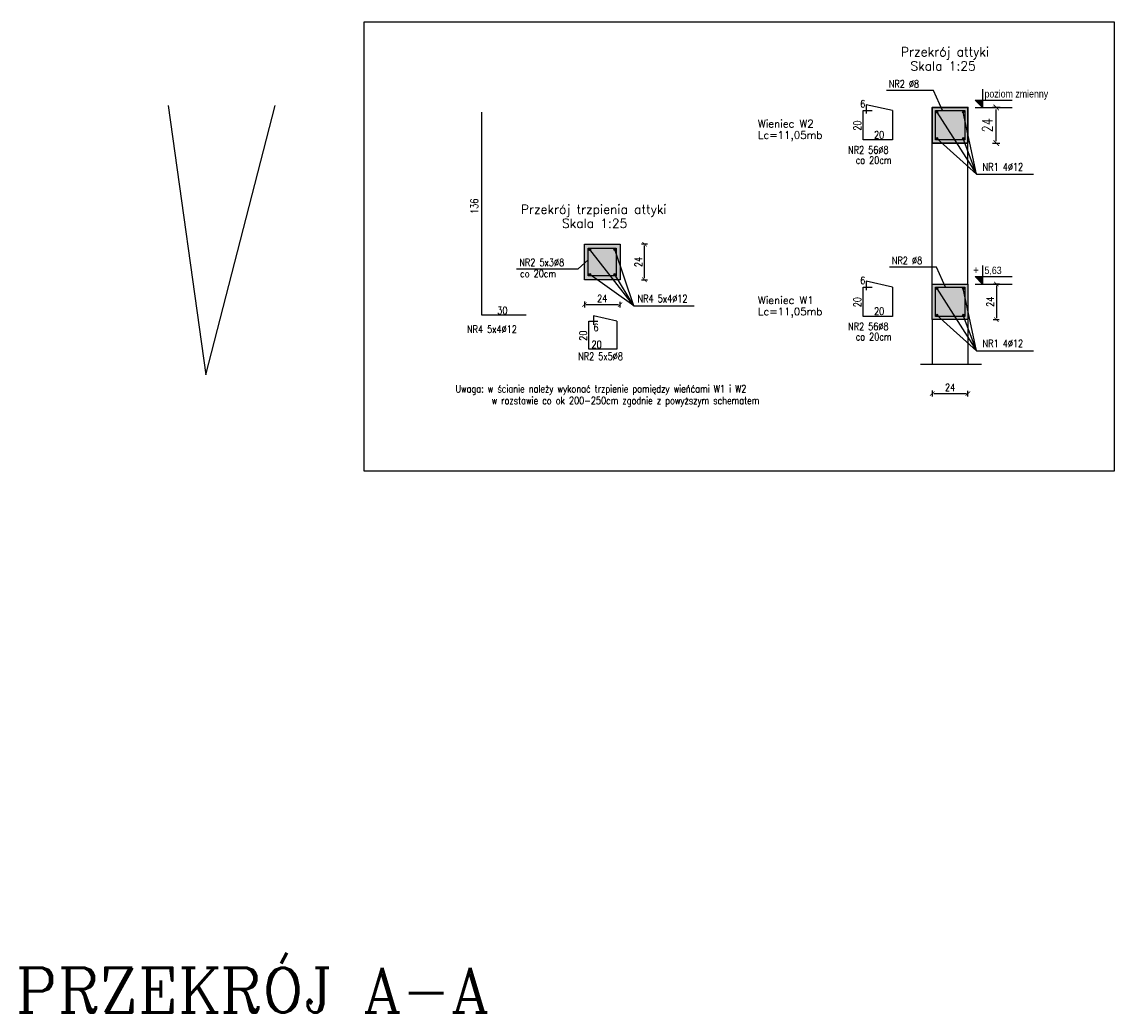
# Model space of a CAD drawing. Header units: millimetres. Extents: x -13852 to 21557, y -10038 to 8820.
# Tile 14 of 42: x 7282 to 8018, y -9154 to -8486. Entities that reach past the tile are written whole.
import ezdxf
from ezdxf.enums import TextEntityAlignment as Align
from ezdxf.lldxf.tags import DXFTag

# ---------------------------------------------------------------- set-up
doc = ezdxf.new("R2010")
doc.units = ezdxf.units.MM
for name, color, linetype in [('1', 2, 'Continuous'), ('2', 6, 'DASH'), ('3', 4, 'Continuous'), ('5', 251, 'Continuous'), ('6', 3, 'Continuous'), ('BET-SLD', 254, 'Continuous'), ('DIM', 243, 'Continuous'), ('OPI', 52, 'Continuous')]:
    doc.layers.add(name, color=color, linetype=linetype)
doc.layers.add('A-konstrukcja-żelbet', color=130, linetype='Continuous', lineweight=30)
doc.styles.add('MSE-025', font='romans.shx', dxfattribs={"width": 0.8, "height": 5})
doc.styles.add('NAGLOWKI', font='COMPLEX.shx')
doc.styles.get("Standard").update_dxf_attribs({"font": 'arial.ttf'})
doc.styles.add('TXT5', font='COMPLEX.shx', dxfattribs={"height": 25})
doc.styles.add('ZELB-50', font='romans.shx', dxfattribs={"width": 0.79, "height": 7})
tags = doc.linetypes.add('DASH', pattern=[15, 10, -5]).pattern_tags.tags
tags[6:7] = [DXFTag(74, 4), DXFTag(75, 0), DXFTag(340, '0'), DXFTag(46, 0.0), DXFTag(50, 0.0), DXFTag(44, 0.0), DXFTag(45, 0.0)]
tags[4:5] = [DXFTag(74, 4), DXFTag(75, 0), DXFTag(340, '0'), DXFTag(46, 0.0), DXFTag(50, 0.0), DXFTag(44, 0.0), DXFTag(45, 0.0)]
doc.dimstyles.new('MSE-025', dxfattribs={"dimtxt": 5, "dimasz": 1, "dimexe": 0.75, "dimexo": 7.5, "dimgap": 0.7, "dimtad": 0, "dimdec": 0, "dimdsep": 46, "dimtxsty": 'MSE-025', "dimblk": 'T1', "dimcen": -0.225, "dimse1": 1, "dimse2": 1, "dimclrd": 243, "dimclre": 242, "dimclrt": 52, "dimadec": 0, "dimazin": 2, "dimtfac": 0.3333, "dimtdec": 0, "dimtix": 1, "dimtmove": 2, "dimatfit": 3, "dimldrblk": 'strzalka', "dimfxl": 0, "dimtvp": 0.8333, "dimtolj": 1, "dimarcsym": 0})
doc.dimstyles.new('ZELB-50', dxfattribs={"dimscale": 5, "dimtxt": 100, "dimasz": 0.25, "dimexe": 1.25, "dimexo": 0.625, "dimgap": 0.5, "dimtad": 1, "dimdec": 1, "dimrnd": 0.5, "dimdsep": 46, "dimtxsty": 'ZELB-50', "dimblk": 'T1', "dimcen": 10, "dimse1": 1, "dimse2": 1, "dimclrd": 243, "dimclre": 242, "dimclrt": 52, "dimadec": 0, "dimazin": 0, "dimtfac": 0.3333, "dimtdec": 1, "dimtix": 1, "dimtmove": 2, "dimatfit": 3, "dimldrblk": 'NONE', "dimfxl": 0, "dimtvp": 0.8333, "dimtolj": 1, "dimtzin": 12, "dimarcsym": 0})

# ---------------------------------------------------------------- blocks, each defined once
blk = doc.blocks.new('kota ____')
blk.add_hatch(color=4).paths.add_polyline_path([(0, 20), (-19.7, 20), (0, 0)])
at = {"color": 4}
blk.add_line((-19.7, 0), (79.8, 0), dxfattribs=at)
blk.add_lwpolyline([(0, 49.6), (0, 0), (-19.7, 20), (79.8, 20)], dxfattribs=at)
at = {"color": 4, "width": 0.85}
blk.add_attdef('ZNAK', text='', height=20, dxfattribs=at).set_placement((-9.8, 26.9), align=Align.RIGHT)
blk.add_attdef('RZEDNA', (5.5, 26.9), '', height=20, dxfattribs=at)
blk = doc.blocks.new('T1')
at = {"color": 243}
blk.add_line((0, -2.04), (0, 1.96), dxfattribs=at)
at = {"color": 243, "const_width": 0.5}
blk.add_lwpolyline([(-1.5, -1.44), (1.5, 1.44)], dxfattribs=at)
blk = doc.blocks.new('*D3191')
at = {"layer": '6', "color": 243, "lineweight": -2, "ltscale": 1.4}
blk.add_line((7938.74, -8664.02), (7938.74, -8686.02), dxfattribs=at)
at = {"layer": 'Defpoints', "color": 0}
for p in [(7919.59, -8663.02), (7919.59, -8687.02), (7938.74, -8687.02)]:
    blk.add_point(p, dxfattribs=at)
at = {"layer": '6', "color": 243, "linetype": 'ByBlock', "lineweight": -2}
for p, rotation in [((7938.74, -8663.02), 90), ((7938.74, -8687.02), 270)]:
    blk.add_blockref('T1', p, dxfattribs=dict(at, rotation=rotation))
at = {"layer": '6', "color": 52, "lineweight": -3, "ltscale": 1.4, "insert": (7934.57, -8675.02), "char_height": 5, "attachment_point": 5, "rotation": 90, "style": 'MSE-025'}
blk.add_mtext('\\A1;24', dxfattribs=at)
blk = doc.blocks.new('strzalka')
at = {"color": 243}
blk.add_line((0, -0.97), (0, 0.97), dxfattribs=at)
blk.add_lwpolyline([(-2, 0, 0.733, 0, 0), (0, 0, 0, 0, 0)], format="xyseb", dxfattribs=at)
blk = doc.blocks.new('*D3192')
at = {"layer": '6', "color": 243, "lineweight": -2, "ltscale": 1.4}
blk.add_line((7896.59, -8736.83), (7918.59, -8736.83), dxfattribs=at)
at = {"layer": 'Defpoints', "color": 0}
for p in [(7895.59, -8704.91), (7919.59, -8704.91), (7919.59, -8736.83)]:
    blk.add_point(p, dxfattribs=at)
at = {"layer": '6', "color": 243, "linetype": 'ByBlock', "lineweight": -2, "rotation": 180}
blk.add_blockref('T1', (7895.59, -8736.83), dxfattribs=at)
at = {"layer": '6', "color": 243, "linetype": 'ByBlock', "lineweight": -2}
blk.add_blockref('T1', (7919.59, -8736.83), dxfattribs=at)
at = {"layer": '6', "color": 52, "lineweight": -3, "ltscale": 1.4, "insert": (7907.59, -8732.67), "char_height": 5, "attachment_point": 5, "style": 'MSE-025'}
blk.add_mtext('\\A1;24', dxfattribs=at)
blk = doc.blocks.new('*D3193')
at = {"layer": 'BET-SLD', "color": 243, "lineweight": -2, "ltscale": 1.4}
blk.add_line((7662.3, -8676.89), (7684.3, -8676.89), dxfattribs=at)
at = {"layer": 'Defpoints', "color": 0}
for p in [(7661.3, -8660.18), (7685.3, -8660.18), (7685.3, -8676.89)]:
    blk.add_point(p, dxfattribs=at)
at = {"layer": 'BET-SLD', "color": 243, "linetype": 'ByBlock', "lineweight": -2, "rotation": 180}
blk.add_blockref('T1', (7661.3, -8676.89), dxfattribs=at)
at = {"layer": 'BET-SLD', "color": 243, "linetype": 'ByBlock', "lineweight": -2}
blk.add_blockref('T1', (7685.3, -8676.89), dxfattribs=at)
at = {"layer": 'BET-SLD', "color": 52, "lineweight": -3, "ltscale": 1.4, "insert": (7673.3, -8672.72), "char_height": 5, "attachment_point": 5, "style": 'MSE-025'}
blk.add_mtext('\\A1;24', dxfattribs=at)
blk = doc.blocks.new('*D3194')
at = {"layer": 'BET-SLD', "color": 243, "lineweight": -2, "ltscale": 1.4}
blk.add_line((7701.81, -8659.18), (7701.81, -8637.18), dxfattribs=at)
at = {"layer": 'Defpoints', "color": 0}
for p in [(7685.3, -8636.18), (7701.81, -8636.18), (7685.3, -8660.18)]:
    blk.add_point(p, dxfattribs=at)
at = {"layer": 'BET-SLD', "color": 243, "linetype": 'ByBlock', "lineweight": -2}
for p, rotation in [((7701.81, -8636.18), 90), ((7701.81, -8660.18), 270)]:
    blk.add_blockref('T1', p, dxfattribs=dict(at, rotation=rotation))
at = {"layer": 'BET-SLD', "color": 52, "lineweight": -3, "ltscale": 1.4, "insert": (7697.65, -8648.18), "char_height": 5, "attachment_point": 5, "rotation": 90, "style": 'MSE-025'}
blk.add_mtext('\\A1;24', dxfattribs=at)
blk = doc.blocks.new('*D3196')
at = {"layer": 'Defpoints', "color": 0}
for p in [(7919.59, -8544.11), (7938.68, -8544.11), (7919.59, -8568.11)]:
    blk.add_point(p, dxfattribs=at)
at = {"layer": 'DIM', "color": 243, "lineweight": -2}
blk.add_line((7938.68, -8566.86), (7938.68, -8545.36), dxfattribs=at)
at = {"layer": 'DIM', "color": 243, "linetype": 'ByBlock', "lineweight": -2, "xscale": 1.25, "yscale": 1.25, "zscale": 1.25}
for p, rotation in [((7938.68, -8544.11), 90), ((7938.68, -8568.11), 270)]:
    blk.add_blockref('T1', p, dxfattribs=dict(at, rotation=rotation))
at = {"layer": 'DIM', "color": 52, "ltscale": 1.4, "insert": (7932.68, -8556.11), "char_height": 7, "attachment_point": 5, "rotation": 90, "style": 'ZELB-50'}
blk.add_mtext('\\A1;24', dxfattribs=at)
blk = doc.blocks.new('_NONE')
at = {"color": 0, "linetype": 'ByBlock'}
blk.add_circle((0, 0), 0.25, dxfattribs=at)

msp = doc.modelspace()

# ---------------------------------------------------------------- hatches: boundary and pattern name
at = {"layer": '6', "lineweight": -3, "ltscale": 1.4}
h = msp.add_hatch(color=256, dxfattribs=at)
h.dxf.hatch_style = 1
edge = h.paths.add_edge_path()
edge.add_arc((7898.691, -8547.207), 0.6, 0, 360)
h = msp.add_hatch(color=256, dxfattribs=at)
h.dxf.hatch_style = 1
edge = h.paths.add_edge_path()
edge.add_arc((7916.491, -8547.207), 0.6, 0, 360)
h = msp.add_hatch(color=256, dxfattribs=at)
h.dxf.hatch_style = 1
edge = h.paths.add_edge_path()
edge.add_arc((7898.691, -8565.007), 0.6, 0, 360)
h = msp.add_hatch(color=256, dxfattribs=at)
h.dxf.hatch_style = 1
edge = h.paths.add_edge_path()
edge.add_arc((7916.491, -8565.007), 0.6, 0, 360)
h = msp.add_hatch(color=256, dxfattribs=at)
h.dxf.hatch_style = 1
edge = h.paths.add_edge_path()
edge.add_arc((7664.899, -8639.78), 0.6, 0, 360)
h = msp.add_hatch(color=256, dxfattribs=at)
h.dxf.hatch_style = 1
edge = h.paths.add_edge_path()
edge.add_arc((7681.699, -8639.78), 0.6, 0, 360)
h = msp.add_hatch(color=256, dxfattribs=at)
h.dxf.hatch_style = 1
edge = h.paths.add_edge_path()
edge.add_arc((7664.899, -8656.58), 0.6, 0, 360)
h = msp.add_hatch(color=256, dxfattribs=at)
h.dxf.hatch_style = 1
edge = h.paths.add_edge_path()
edge.add_arc((7681.699, -8656.58), 0.6, 0, 360)
h = msp.add_hatch(color=256, dxfattribs=at)
h.dxf.hatch_style = 1
edge = h.paths.add_edge_path()
edge.add_arc((7898.691, -8666.125), 0.6, 0, 360)
h = msp.add_hatch(color=256, dxfattribs=at)
h.dxf.hatch_style = 1
edge = h.paths.add_edge_path()
edge.add_arc((7916.491, -8666.125), 0.6, 0, 360)
h = msp.add_hatch(color=256, dxfattribs=at)
h.dxf.hatch_style = 1
edge = h.paths.add_edge_path()
edge.add_arc((7898.691, -8683.925), 0.6, 0, 360)
h = msp.add_hatch(color=256, dxfattribs=at)
h.dxf.hatch_style = 1
edge = h.paths.add_edge_path()
edge.add_arc((7916.491, -8683.925), 0.6, 0, 360)
at = {"layer": 'BET-SLD', "lineweight": -3, "ltscale": 1.4}
h = msp.add_hatch(color=256, dxfattribs=at)
h.dxf.hatch_style = 1
h.paths.add_polyline_path([(7919.591, -8544.107), (7919.591, -8568.107), (7895.591, -8568.107), (7895.591, -8544.107)])
h = msp.add_hatch(color=256, dxfattribs=at)
h.dxf.hatch_style = 1
h.paths.add_polyline_path([(7661.299, -8636.18), (7685.299, -8636.18), (7685.299, -8660.18), (7661.299, -8660.18)])
h = msp.add_hatch(color=256, dxfattribs=at)
h.dxf.hatch_style = 1
h.paths.add_polyline_path([(7919.591, -8663.025), (7919.591, -8687.025), (7895.591, -8687.025), (7895.591, -8663.025)])

# ---------------------------------------------------------------- linework, layer by layer
at = {"layer": '1', "lineweight": -3, "ltscale": 1.4}
msp.add_lwpolyline([(7661.299, -8636.18), (7685.299, -8636.18), (7685.299, -8660.18), (7661.299, -8660.18)], close=True, dxfattribs=at)
at = {"layer": '1', "lineweight": -3}
msp.add_lwpolyline([(7919.591, -8663.025), (7919.591, -8687.025), (7895.591, -8687.025), (7895.591, -8663.025)], close=True, dxfattribs=at)
at = {"layer": '2', "lineweight": -3, "ltscale": 1.4}
msp.add_line((7887.656, -8717.025), (7928.77, -8717.025), dxfattribs=at)
at = {"layer": '3', "lineweight": -3, "ltscale": 1.4}
for p, q in [((7895.591, -8663.025), (7895.591, -8568.107)), ((7919.591, -8663.025), (7919.591, -8568.107)), ((7895.591, -8687.025), (7895.591, -8717.025)), ((7919.591, -8687.025), (7919.591, -8717.025))]:
    msp.add_line(p, q, dxfattribs=at)
at = {"layer": '6', "lineweight": -3, "ltscale": 1.4}
for p, q in [((7592.153, -8683.925), (7592.153, -8547.207)), ((7622.153, -8683.925), (7592.153, -8683.925))]:
    msp.add_line(p, q, dxfattribs=at)
for points in [[(7868.914, -8546.207), (7868.914, -8566.007), (7849.114, -8566.007), (7849.114, -8546.207)], [(7849.114, -8546.207), (7855.114, -8546.207)], [(7868.914, -8546.207), (7851.129, -8542.228), (7851.129, -8548.228)], [(7868.914, -8665.125), (7868.914, -8684.925), (7849.114, -8684.925), (7849.114, -8665.125)], [(7849.114, -8665.125), (7855.114, -8665.125)], [(7868.914, -8665.125), (7851.129, -8661.145), (7851.129, -8667.145)], [(7683.133, -8688.011), (7683.133, -8706.811), (7664.333, -8706.811), (7664.333, -8688.011)], [(7664.333, -8688.011), (7670.333, -8688.011)], [(7683.133, -8688.011), (7667.328, -8684.493), (7667.328, -8690.493)]]:
    msp.add_lwpolyline(points, dxfattribs=at)
for points in [[(7917.491, -8546.207), (7917.491, -8566.007), (7897.691, -8566.007), (7897.691, -8546.207)], [(7663.899, -8638.78), (7682.699, -8638.78), (7682.699, -8657.58), (7663.899, -8657.58)], [(7917.491, -8665.125), (7917.491, -8684.925), (7897.691, -8684.925), (7897.691, -8665.125)]]:
    msp.add_lwpolyline(points, close=True, dxfattribs=at)
for centre in [(7898.691, -8547.207), (7916.491, -8547.207), (7898.691, -8565.007), (7916.491, -8565.007), (7664.899, -8639.78), (7681.699, -8639.78), (7664.899, -8656.58), (7681.699, -8656.58), (7898.691, -8666.125), (7916.491, -8666.125), (7898.691, -8683.925), (7916.491, -8683.925)]:
    msp.add_circle(centre, 0.6, dxfattribs=at)
at = {"layer": 'A-konstrukcja-żelbet', "lineweight": 30}
msp.add_lwpolyline([(7895.591, -8568.107), (7919.591, -8568.107), (7919.591, -8544.107), (7895.591, -8544.107)], close=True, dxfattribs=at)
at = {"layer": 'DIM', "ltscale": 1.4}
for p, q in [((7380.876, -8542.724), (7406.382, -8724.096)), ((7406.382, -8724.096), (7453.142, -8542.724))]:
    msp.add_line(p, q, dxfattribs=at)
at = {"layer": 'DIM', "lineweight": -3, "ltscale": 1.4}
for p, q in [((7925.379, -8589.016), (7963.803, -8589.016)), ((7925.379, -8707.933), (7963.803, -8707.933))]:
    msp.add_line(p, q, dxfattribs=at)
at = {"layer": 'DIM'}
msp.add_lwpolyline([(7513.094, -8486.415), (8018.089, -8486.415), (8018.089, -8789.088), (7513.094, -8789.088)], close=True, dxfattribs=at)
at = {"layer": 'DIM', "lineweight": -3, "ltscale": 1.4}
for points in [[(7902.505, -8546.207), (7896.382, -8532.762), (7864.71, -8532.762)], [(7898.691, -8547.207), (7925.379, -8589.016), (7916.491, -8547.207)], [(7898.691, -8565.007), (7925.379, -8589.016), (7916.491, -8565.007)], [(7694.631, -8677.716), (7664.899, -8639.78)], [(7694.631, -8677.716), (7681.699, -8639.78)], [(7615.673, -8652.772), (7657.024, -8652.772), (7663.899, -8646.833)], [(7694.631, -8677.716), (7664.899, -8656.58)], [(7694.631, -8677.716), (7681.699, -8656.58)], [(7904.591, -8665.125), (7898.468, -8651.679), (7866.796, -8651.679)], [(7898.691, -8666.125), (7925.379, -8707.933), (7916.491, -8666.125)], [(7694.631, -8677.716), (7735.242, -8677.716)], [(7898.691, -8683.925), (7925.379, -8707.933), (7916.491, -8683.925)]]:
    msp.add_lwpolyline(points, dxfattribs=at)

# ---------------------------------------------------------------- block references
ref = msp.add_blockref('kota ____', (7929.395, -8544.107), dxfattribs=dict(xscale=0.2499999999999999, yscale=0.2499999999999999, zscale=0.2499999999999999))
ref.add_attrib('RZEDNA', 'poziom zmienny', (7930.763, -8537.388), dxfattribs={"color": 4, "height": 5, "width": 0.85})
ref = msp.add_blockref('kota ____', (7929.395, -8663.025), dxfattribs=dict(xscale=0.2499999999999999, yscale=0.2499999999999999, zscale=0.2499999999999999))
ref.add_attrib('RZEDNA', '5,63', (7930.763, -8656.305), dxfattribs={"color": 4, "height": 5, "width": 0.85})
ref.add_attrib('ZNAK', '+', dxfattribs={"color": 4, "height": 5.5, "width": 0.85}).set_placement((7926.939, -8656.305), align=Align.RIGHT)

# ---------------------------------------------------------------- texts
at = {"layer": '1', "style": 'NAGLOWKI'}
msp.add_text('PRZEKRÓJ A-A', height=30, dxfattribs=at).set_placement((7278.306, -9153.657))
at = {"layer": '5', "color": 2, "style": 'TXT5'}
for s, height, p in [('Przekrój attyki', 6.075, (7874.497, -8509.656)), ('Skala 1:25', 6.075, (7880.896, -8519.157)), ('Wieniec W2', 5.0625, (7778.235, -8557.541)), ('Lc=11,05mb', 5.0625, (7778.235, -8565.17)), ('Przekrój trzpienia attyki', 6.075, (7618.476, -8615.704)), ('Skala 1:25', 6.075, (7646.213, -8625.206)), ('Wieniec W1', 5.0625, (7778.235, -8676.459)), ('Lc=11,05mb', 5.0625, (7778.235, -8684.087))]:
    msp.add_text(s, height=height, dxfattribs=at).set_placement(p)
at = {"layer": 'OPI', "lineweight": -3, "ltscale": 1.4, "style": 'MSE-025', "width": 0.8}
for s, p in [('NR2 ∅8', (7866.297, -8530.719)), ('20', (7856.376, -8564.952)), ('NR2 56∅8', (7838.894, -8575.219)), ('NR1 4∅12', (7929.504, -8586.669)), ('NR2 5x3∅8', (7617.507, -8650.986)), ('NR2 ∅8', (7868.383, -8649.636)), ('co 20cm', (7618.041, -8658.508)), ('NR4 5x4∅12', (7697.126, -8675.369)), ('30', (7602.617, -8683.326)), ('20', (7856.376, -8683.869)), ('NR4 5x4∅12', (7582.265, -8695.946)), ('6', (7667.393, -8694.787)), ('NR2 56∅8', (7838.894, -8694.136)), ('20', (7666.107, -8706.213)), ('NR1 4∅12', (7929.504, -8705.586)), ('NR2 5x5∅8', (7657.099, -8714.222)), ('Uwaga: w ścianie należy wykonać trzpienie pomiędzy wieńćami W1 i W2', (7574.458, -8736.107)), ('w rozstawie co ok 200-250cm zgodnie z powyższym schematem', (7598.81, -8744.01))]:
    msp.add_text(s, height=5, dxfattribs=at).set_placement(p)
for s, p in [('20', (7847.631, -8559.72)), ('136', (7589.675, -8615.777)), ('20', (7847.631, -8678.637)), ('20', (7662.9, -8701.255))]:
    msp.add_text(s, height=5, rotation=90, dxfattribs=at).set_placement(p)
at = {"layer": 'OPI', "lineweight": -3, "ltscale": 1.4, "char_height": 5, "attachment_point": 1, "style": 'MSE-025'}
for s, insert, width in [('6 ', (7847.092, -8539.165), 76.96581), ('co 20cm ', (7844, -8577.061), 69.96581), ('6 ', (7847.092, -8658.082), 76.96581), ('co 20cm ', (7844, -8695.978), 69.96581)]:
    msp.add_mtext(s, dxfattribs=dict(at, insert=insert, width=width))

# ---------------------------------------------------------------- dimensions: what is measured, and where the dimension line sits
at = {"layer": '6', "lineweight": -3, "ltscale": 1.4}
dim = msp.add_linear_dim(base=(7938.737, -8687.025), p1=(7919.591, -8663.025), p2=(7919.591, -8687.025), angle=90, dimstyle='MSE-025', dxfattribs=at)
dim.commit()
dim.dimension.update_dxf_attribs({"geometry": '*D3191', "text_midpoint": (7934.571, -8675.025)})
dim = msp.add_linear_dim(base=(7919.591, -8736.834), p1=(7895.591, -8704.913), p2=(7919.591, -8704.913), dimstyle='MSE-025', override={"dimtxsty": 'MSE-025', "dimldrblk": 'strzalka'}, dxfattribs=at)
dim.commit()
dim.dimension.update_dxf_attribs({"geometry": '*D3192', "text_midpoint": (7907.591, -8732.668)})
at = {"layer": 'BET-SLD', "lineweight": -3, "ltscale": 1.4}
dim = msp.add_linear_dim(base=(7701.815, -8636.18), p1=(7685.299, -8660.18), p2=(7685.299, -8636.18), angle=90, dimstyle='MSE-025', override={"dimtxsty": 'MSE-025', "dimldrblk": 'strzalka'}, dxfattribs=at)
dim.commit()
dim.dimension.update_dxf_attribs({"geometry": '*D3194', "text_midpoint": (7697.648, -8648.18)})
dim = msp.add_linear_dim(base=(7685.299, -8676.887), p1=(7661.299, -8660.18), p2=(7685.299, -8660.18), dimstyle='MSE-025', override={"dimtxsty": 'MSE-025', "dimldrblk": 'strzalka'}, dxfattribs=at)
dim.commit()
dim.dimension.update_dxf_attribs({"geometry": '*D3193', "text_midpoint": (7673.299, -8672.72)})
at = {"layer": 'DIM'}
dim = msp.add_linear_dim(base=(7938.68, -8544.107), p1=(7919.591, -8568.107), p2=(7919.591, -8544.107), angle=90, dimstyle='ZELB-50', dxfattribs=at)
dim.commit()
dim.dimension.update_dxf_attribs({"geometry": '*D3196', "text_midpoint": (7932.68, -8556.107)})

doc.saveas('drawing.dxf')
